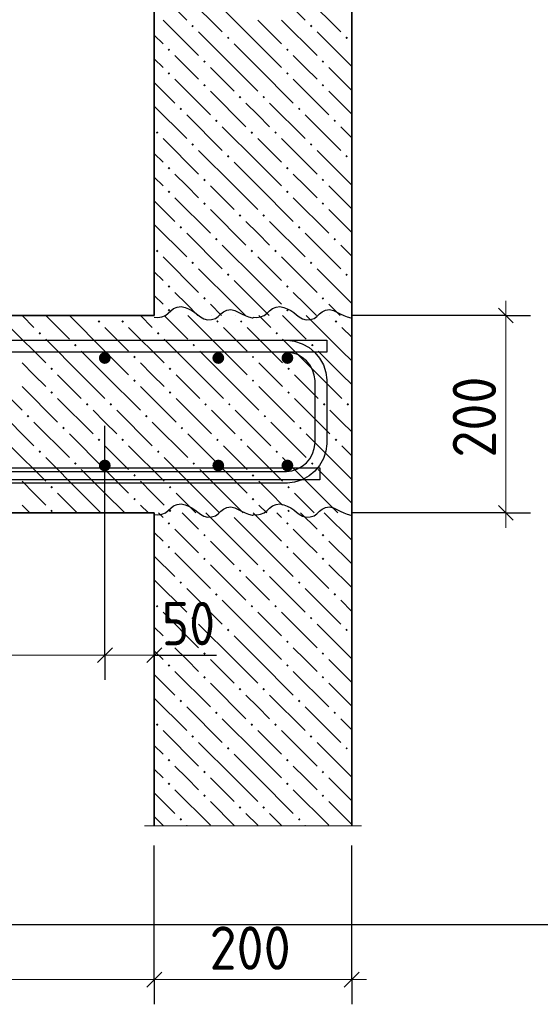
# Model space of a CAD drawing. Header units: millimetres. Extents: x 0 to 21000, y -5 to 14855.
# Tile 22 of 24: x 18202 to 19521, y 7208 to 9703. Entities that reach past the tile are written whole.
import ezdxf

# ---------------------------------------------------------------- set-up
doc = ezdxf.new("R2010")
doc.units = ezdxf.units.MM
for name, color, linetype, lineweight in [('Standard', 7, 'Continuous', 25), ('Обрамление П-обр. равн.', 7, 'Continuous', 25), ('Примечания', 7, 'Continuous', 13), ('Размерная линия_ общее', 7, 'Continuous', 13), ('Фоновоя арматура Х1', 7, 'Continuous', 25)]:
    doc.layers.add(name, color=color, linetype=linetype, lineweight=lineweight)
doc.layers.add('ЖБ Лестница', color=7, linetype='Continuous', lineweight=25, true_color=0xe0e0ff)
doc.layers.add('ЖБ Стена верхний уровень', color=7, linetype='Continuous', lineweight=25, true_color=0x006e00)
doc.layers.add('Размерная выноска', color=7, linetype='Continuous')
doc.styles.add('ISOCPEUR', font='txt')

msp = doc.modelspace()

# ---------------------------------------------------------------- hatches: boundary and pattern name
at = {"linetype": 'Continuous', "lineweight": 25, "transparency": 33554687}
for points in [[(18720, 8845.9), (18718.9, 8851.7), (18715.6, 8856.5), (18710.8, 8859.8), (18705, 8860.9), (18699.3, 8859.8), (18694.4, 8856.5), (18691.2, 8851.7), (18690, 8845.9), (18691.2, 8840.2), (18694.4, 8835.3), (18699.3, 8832.1), (18705, 8830.9), (18710.8, 8832.1), (18715.6, 8835.3), (18718.9, 8840.2)], [(18895, 8845.9), (18893.9, 8851.7), (18890.6, 8856.5), (18885.8, 8859.8), (18880, 8860.9), (18874.3, 8859.8), (18869.4, 8856.5), (18866.2, 8851.7), (18865, 8845.9), (18866.2, 8840.2), (18869.4, 8835.3), (18874.3, 8832.1), (18880, 8830.9), (18885.8, 8832.1), (18890.6, 8835.3), (18893.9, 8840.2)], [(18720, 8573.4), (18718.9, 8579.2), (18715.6, 8584), (18710.8, 8587.3), (18705, 8588.4), (18699.3, 8587.3), (18694.4, 8584), (18691.2, 8579.2), (18690, 8573.4), (18691.2, 8567.7), (18694.4, 8562.8), (18699.3, 8559.6), (18705, 8558.4), (18710.8, 8559.6), (18715.6, 8562.8), (18718.9, 8567.7)], [(18895, 8573.4), (18893.9, 8579.2), (18890.6, 8584), (18885.8, 8587.3), (18880, 8588.4), (18874.3, 8587.3), (18869.4, 8584), (18866.2, 8579.2), (18865, 8573.4), (18866.2, 8567.7), (18869.4, 8562.8), (18874.3, 8559.6), (18880, 8558.4), (18885.8, 8559.6), (18890.6, 8562.8), (18893.9, 8567.7)]]:
    msp.add_hatch(color=7, dxfattribs=at).paths.add_polyline_path(points)
at = {"layer": 'ЖБ Лестница', "linetype": 'Continuous', "lineweight": 18, "transparency": 33554687}
for points in [[(18399.7, 8938.4), (18402.9, 8941.7), (18406.2, 8938.4), (18402.9, 8935.2)], [(18459.7, 8938.4), (18462.9, 8941.7), (18466.2, 8938.4), (18462.9, 8935.2)], [(18699.7, 8938.4), (18702.9, 8941.7), (18706.2, 8938.4), (18702.9, 8935.2)], [(18759.7, 8938.4), (18762.9, 8941.7), (18766.2, 8938.4), (18762.9, 8935.2)], [(18999.7, 8938.4), (19002.9, 8941.7), (19006.2, 8938.4), (19002.9, 8935.2)], [(18249.7, 8908.4), (18252.9, 8911.7), (18256.2, 8908.4), (18252.9, 8905.2)], [(18549.7, 8908.4), (18552.9, 8911.7), (18556.2, 8908.4), (18552.9, 8905.2)], [(18849.7, 8908.4), (18852.9, 8911.7), (18856.2, 8908.4), (18852.9, 8905.2)], [(18339.7, 8878.4), (18342.9, 8881.7), (18346.2, 8878.4), (18342.9, 8875.2)], [(18639.7, 8878.4), (18642.9, 8881.7), (18646.2, 8878.4), (18642.9, 8875.2)], [(18939.7, 8878.4), (18942.9, 8881.7), (18946.2, 8878.4), (18942.9, 8875.2)], [(18489.7, 8848.4), (18492.9, 8851.7), (18496.2, 8848.4), (18492.9, 8845.2)], [(18789.7, 8848.4), (18792.9, 8851.7), (18796.2, 8848.4), (18792.9, 8845.2)], [(18279.7, 8818.4), (18282.9, 8821.7), (18286.2, 8818.4), (18282.9, 8815.2)], [(18579.7, 8818.4), (18582.9, 8821.7), (18586.2, 8818.4), (18582.9, 8815.2)], [(18879.7, 8818.4), (18882.9, 8821.7), (18886.2, 8818.4), (18882.9, 8815.2)], [(18489.7, 8788.4), (18492.9, 8791.7), (18496.2, 8788.4), (18492.9, 8785.2)], [(18789.7, 8788.4), (18792.9, 8791.7), (18796.2, 8788.4), (18792.9, 8785.2)], [(18279.7, 8758.4), (18282.9, 8761.7), (18286.2, 8758.4), (18282.9, 8755.2)], [(18579.7, 8758.4), (18582.9, 8761.7), (18586.2, 8758.4), (18582.9, 8755.2)], [(18879.7, 8758.4), (18882.9, 8761.7), (18886.2, 8758.4), (18882.9, 8755.2)], [(18369.7, 8728.4), (18372.9, 8731.7), (18376.2, 8728.4), (18372.9, 8725.2)], [(18429.7, 8728.4), (18432.9, 8731.7), (18436.2, 8728.4), (18432.9, 8725.2)], [(18669.7, 8728.4), (18672.9, 8731.7), (18676.2, 8728.4), (18672.9, 8725.2)], [(18729.7, 8728.4), (18732.9, 8731.7), (18736.2, 8728.4), (18732.9, 8725.2)], [(18969.7, 8728.4), (18972.9, 8731.7), (18976.2, 8728.4), (18972.9, 8725.2)], [(19029.7, 8728.4), (19032.9, 8731.7), (19036.2, 8728.4), (19032.9, 8725.2)], [(18219.7, 8698.4), (18222.9, 8701.7), (18226.2, 8698.4), (18222.9, 8695.2)], [(18519.7, 8698.4), (18522.9, 8701.7), (18526.2, 8698.4), (18522.9, 8695.2)], [(18819.7, 8698.4), (18822.9, 8701.7), (18826.2, 8698.4), (18822.9, 8695.2)], [(18309.7, 8668.4), (18312.9, 8671.7), (18316.2, 8668.4), (18312.9, 8665.2)], [(18609.7, 8668.4), (18612.9, 8671.7), (18616.2, 8668.4), (18612.9, 8665.2)], [(18909.7, 8668.4), (18912.9, 8671.7), (18916.2, 8668.4), (18912.9, 8665.2)], [(18399.7, 8638.4), (18402.9, 8641.7), (18406.2, 8638.4), (18402.9, 8635.2)], [(18459.7, 8638.4), (18462.9, 8641.7), (18466.2, 8638.4), (18462.9, 8635.2)], [(18699.7, 8638.4), (18702.9, 8641.7), (18706.2, 8638.4), (18702.9, 8635.2)], [(18759.7, 8638.4), (18762.9, 8641.7), (18766.2, 8638.4), (18762.9, 8635.2)], [(18999.7, 8638.4), (19002.9, 8641.7), (19006.2, 8638.4), (19002.9, 8635.2)], [(18249.7, 8608.4), (18252.9, 8611.7), (18256.2, 8608.4), (18252.9, 8605.2)], [(18549.7, 8608.4), (18552.9, 8611.7), (18556.2, 8608.4), (18552.9, 8605.2)], [(18849.7, 8608.4), (18852.9, 8611.7), (18856.2, 8608.4), (18852.9, 8605.2)], [(18339.7, 8578.4), (18342.9, 8581.7), (18346.2, 8578.4), (18342.9, 8575.2)], [(18639.7, 8578.4), (18642.9, 8581.7), (18646.2, 8578.4), (18642.9, 8575.2)], [(18939.7, 8578.4), (18942.9, 8581.7), (18946.2, 8578.4), (18942.9, 8575.2)], [(18489.7, 8548.4), (18492.9, 8551.7), (18496.2, 8548.4), (18492.9, 8545.2)], [(18789.7, 8548.4), (18792.9, 8551.7), (18796.2, 8548.4), (18792.9, 8545.2)], [(18279.7, 8518.4), (18282.9, 8521.7), (18286.2, 8518.4), (18282.9, 8515.2)], [(18579.7, 8518.4), (18582.9, 8521.7), (18586.2, 8518.4), (18582.9, 8515.2)], [(18879.7, 8518.4), (18882.9, 8521.7), (18886.2, 8518.4), (18882.9, 8515.2)], [(18489.7, 8488.4), (18492.9, 8491.7), (18496.2, 8488.4), (18492.9, 8485.2)], [(18789.7, 8488.4), (18792.9, 8491.7), (18796.2, 8488.4), (18792.9, 8485.2)], [(18279.7, 8458.4), (18282.9, 8461.7), (18286.2, 8458.4), (18282.9, 8455.2)], [(18579.7, 8458.4), (18582.9, 8461.7), (18586.2, 8458.4), (18582.9, 8455.2)], [(18879.7, 8458.4), (18882.9, 8461.7), (18886.2, 8458.4), (18882.9, 8455.2)]]:
    msp.add_hatch(color=7, dxfattribs=at).paths.add_polyline_path(points, flags=16)
at = {"layer": 'ЖБ Стена верхний уровень', "linetype": 'Continuous', "lineweight": 18, "transparency": 33554687}
for points in [[(18636.8, 9686.9), (18640, 9690.2), (18643.3, 9686.9), (18640, 9683.7)], [(18936.8, 9686.9), (18940, 9690.2), (18943.3, 9686.9), (18940, 9683.7)], [(18726.8, 9656.9), (18730, 9660.2), (18733.3, 9656.9), (18730, 9653.7)], [(19026.8, 9656.9), (19030, 9660.2), (19033.3, 9656.9), (19030, 9653.7)], [(18576.8, 9626.9), (18580, 9630.2), (18583.3, 9626.9), (18580, 9623.7)], [(18876.8, 9626.9), (18880, 9630.2), (18883.3, 9626.9), (18880, 9623.7)], [(18666.8, 9596.9), (18670, 9600.2), (18673.3, 9596.9), (18670, 9593.7)], [(18966.8, 9596.9), (18970, 9600.2), (18973.3, 9596.9), (18970, 9593.7)], [(18576.8, 9566.9), (18580, 9570.2), (18583.3, 9566.9), (18580, 9563.7)], [(18876.8, 9566.9), (18880, 9570.2), (18883.3, 9566.9), (18880, 9563.7)], [(18666.8, 9536.9), (18670, 9540.2), (18673.3, 9536.9), (18670, 9533.7)], [(18966.8, 9536.9), (18970, 9540.2), (18973.3, 9536.9), (18970, 9533.7)], [(18756.8, 9506.9), (18760, 9510.2), (18763.3, 9506.9), (18760, 9503.7)], [(18816.8, 9506.9), (18820, 9510.2), (18823.3, 9506.9), (18820, 9503.7)], [(18606.8, 9476.9), (18610, 9480.2), (18613.3, 9476.9), (18610, 9473.7)], [(18906.8, 9476.9), (18910, 9480.2), (18913.3, 9476.9), (18910, 9473.7)], [(18696.8, 9446.9), (18700, 9450.2), (18703.3, 9446.9), (18700, 9443.7)], [(18996.8, 9446.9), (19000, 9450.2), (19003.3, 9446.9), (19000, 9443.7)], [(18546.8, 9416.9), (18550, 9420.2), (18553.3, 9416.9), (18550, 9413.7)], [(18786.8, 9416.9), (18790, 9420.2), (18793.3, 9416.9), (18790, 9413.7)], [(18846.8, 9416.9), (18850, 9420.2), (18853.3, 9416.9), (18850, 9413.7)], [(18636.8, 9386.9), (18640, 9390.2), (18643.3, 9386.9), (18640, 9383.7)], [(18936.8, 9386.9), (18940, 9390.2), (18943.3, 9386.9), (18940, 9383.7)], [(18726.8, 9356.9), (18730, 9360.2), (18733.3, 9356.9), (18730, 9353.7)], [(19026.8, 9356.9), (19030, 9360.2), (19033.3, 9356.9), (19030, 9353.7)], [(18576.8, 9326.9), (18580, 9330.2), (18583.3, 9326.9), (18580, 9323.7)], [(18876.8, 9326.9), (18880, 9330.2), (18883.3, 9326.9), (18880, 9323.7)], [(18666.8, 9296.9), (18670, 9300.2), (18673.3, 9296.9), (18670, 9293.7)], [(18966.8, 9296.9), (18970, 9300.2), (18973.3, 9296.9), (18970, 9293.7)], [(18576.8, 9266.9), (18580, 9270.2), (18583.3, 9266.9), (18580, 9263.7)], [(18876.8, 9266.9), (18880, 9270.2), (18883.3, 9266.9), (18880, 9263.7)], [(18666.8, 9236.9), (18670, 9240.2), (18673.3, 9236.9), (18670, 9233.7)], [(18966.8, 9236.9), (18970, 9240.2), (18973.3, 9236.9), (18970, 9233.7)], [(18756.8, 9206.9), (18760, 9210.2), (18763.3, 9206.9), (18760, 9203.7)], [(18816.8, 9206.9), (18820, 9210.2), (18823.3, 9206.9), (18820, 9203.7)], [(18606.8, 9176.9), (18610, 9180.2), (18613.3, 9176.9), (18610, 9173.7)], [(18906.8, 9176.9), (18910, 9180.2), (18913.3, 9176.9), (18910, 9173.7)], [(18696.8, 9146.9), (18700, 9150.2), (18703.3, 9146.9), (18700, 9143.7)], [(18996.8, 9146.9), (19000, 9150.2), (19003.3, 9146.9), (19000, 9143.7)], [(18546.8, 9116.9), (18550, 9120.2), (18553.3, 9116.9), (18550, 9113.7)], [(18786.8, 9116.9), (18790, 9120.2), (18793.3, 9116.9), (18790, 9113.7)], [(18846.8, 9116.9), (18850, 9120.2), (18853.3, 9116.9), (18850, 9113.7)], [(18636.8, 9086.9), (18640, 9090.2), (18643.3, 9086.9), (18640, 9083.7)], [(18936.8, 9086.9), (18940, 9090.2), (18943.3, 9086.9), (18940, 9083.7)], [(18726.8, 9056.9), (18730, 9060.2), (18733.3, 9056.9), (18730, 9053.7)], [(19026.8, 9056.9), (19030, 9060.2), (19033.3, 9056.9), (19030, 9053.7)], [(18576.8, 9026.9), (18580, 9030.2), (18583.3, 9026.9), (18580, 9023.7)], [(18876.8, 9026.9), (18880, 9030.2), (18883.3, 9026.9), (18880, 9023.7)], [(18666.8, 8996.9), (18670, 9000.2), (18673.3, 8996.9), (18670, 8993.7)], [(18966.8, 8996.9), (18970, 9000.2), (18973.3, 8996.9), (18970, 8993.7)], [(18576.8, 8966.9), (18580, 8970.2), (18583.3, 8966.9), (18580, 8963.7)], [(18876.8, 8966.9), (18880, 8970.2), (18883.3, 8966.9), (18880, 8963.7)], [(18576.8, 8426.9), (18580, 8430.2), (18583.3, 8426.9), (18580, 8423.7)], [(18876.8, 8426.9), (18880, 8430.2), (18883.3, 8426.9), (18880, 8423.7)], [(18666.8, 8396.9), (18670, 8400.2), (18673.3, 8396.9), (18670, 8393.7)], [(18966.8, 8396.9), (18970, 8400.2), (18973.3, 8396.9), (18970, 8393.7)], [(18576.8, 8366.9), (18580, 8370.2), (18583.3, 8366.9), (18580, 8363.7)], [(18876.8, 8366.9), (18880, 8370.2), (18883.3, 8366.9), (18880, 8363.7)], [(18666.8, 8336.9), (18670, 8340.2), (18673.3, 8336.9), (18670, 8333.7)], [(18966.8, 8336.9), (18970, 8340.2), (18973.3, 8336.9), (18970, 8333.7)], [(18756.8, 8306.9), (18760, 8310.2), (18763.3, 8306.9), (18760, 8303.7)], [(18816.8, 8306.9), (18820, 8310.2), (18823.3, 8306.9), (18820, 8303.7)], [(18606.8, 8276.9), (18610, 8280.2), (18613.3, 8276.9), (18610, 8273.7)], [(18906.8, 8276.9), (18910, 8280.2), (18913.3, 8276.9), (18910, 8273.7)], [(18696.8, 8246.9), (18700, 8250.2), (18703.3, 8246.9), (18700, 8243.7)], [(18996.8, 8246.9), (19000, 8250.2), (19003.3, 8246.9), (19000, 8243.7)], [(18546.8, 8216.9), (18550, 8220.2), (18553.3, 8216.9), (18550, 8213.7)], [(18786.8, 8216.9), (18790, 8220.2), (18793.3, 8216.9), (18790, 8213.7)], [(18846.8, 8216.9), (18850, 8220.2), (18853.3, 8216.9), (18850, 8213.7)], [(18636.8, 8186.9), (18640, 8190.2), (18643.3, 8186.9), (18640, 8183.7)], [(18936.8, 8186.9), (18940, 8190.2), (18943.3, 8186.9), (18940, 8183.7)], [(18726.8, 8156.9), (18730, 8160.2), (18733.3, 8156.9), (18730, 8153.7)], [(19026.8, 8156.9), (19030, 8160.2), (19033.3, 8156.9), (19030, 8153.7)], [(18576.8, 8126.9), (18580, 8130.2), (18583.3, 8126.9), (18580, 8123.7)], [(18876.8, 8126.9), (18880, 8130.2), (18883.3, 8126.9), (18880, 8123.7)], [(18666.8, 8096.9), (18670, 8100.2), (18673.3, 8096.9), (18670, 8093.7)], [(18966.8, 8096.9), (18970, 8100.2), (18973.3, 8096.9), (18970, 8093.7)], [(18576.8, 8066.9), (18580, 8070.2), (18583.3, 8066.9), (18580, 8063.7)], [(18876.8, 8066.9), (18880, 8070.2), (18883.3, 8066.9), (18880, 8063.7)], [(18666.8, 8036.9), (18670, 8040.2), (18673.3, 8036.9), (18670, 8033.7)], [(18966.8, 8036.9), (18970, 8040.2), (18973.3, 8036.9), (18970, 8033.7)], [(18756.8, 8006.9), (18760, 8010.2), (18763.3, 8006.9), (18760, 8003.7)], [(18816.8, 8006.9), (18820, 8010.2), (18823.3, 8006.9), (18820, 8003.7)], [(18606.8, 7976.9), (18610, 7980.2), (18613.3, 7976.9), (18610, 7973.7)], [(18906.8, 7976.9), (18910, 7980.2), (18913.3, 7976.9), (18910, 7973.7)], [(18696.8, 7946.9), (18700, 7950.2), (18703.3, 7946.9), (18700, 7943.7)], [(18996.8, 7946.9), (19000, 7950.2), (19003.3, 7946.9), (19000, 7943.7)], [(18546.8, 7916.9), (18550, 7920.2), (18553.3, 7916.9), (18550, 7913.7)], [(18786.8, 7916.9), (18790, 7920.2), (18793.3, 7916.9), (18790, 7913.7)], [(18846.8, 7916.9), (18850, 7920.2), (18853.3, 7916.9), (18850, 7913.7)], [(18636.8, 7886.9), (18640, 7890.2), (18643.3, 7886.9), (18640, 7883.7)], [(18936.8, 7886.9), (18940, 7890.2), (18943.3, 7886.9), (18940, 7883.7)], [(18726.8, 7856.9), (18730, 7860.2), (18733.3, 7856.9), (18730, 7853.7)], [(19026.8, 7856.9), (19030, 7860.2), (19033.3, 7856.9), (19030, 7853.7)], [(18576.8, 7826.9), (18580, 7830.2), (18583.3, 7826.9), (18580, 7823.7)], [(18876.8, 7826.9), (18880, 7830.2), (18883.3, 7826.9), (18880, 7823.7)], [(18666.8, 7796.9), (18670, 7800.2), (18673.3, 7796.9), (18670, 7793.7)], [(18966.8, 7796.9), (18970, 7800.2), (18973.3, 7796.9), (18970, 7793.7)], [(18576.8, 7766.9), (18580, 7770.2), (18583.3, 7766.9), (18580, 7763.7)], [(18876.8, 7766.9), (18880, 7770.2), (18883.3, 7766.9), (18880, 7763.7)], [(18666.8, 7736.9), (18670, 7740.2), (18673.3, 7736.9), (18670, 7733.7)], [(18966.8, 7736.9), (18970, 7740.2), (18973.3, 7736.9), (18970, 7733.7)], [(18756.8, 7706.9), (18760, 7710.2), (18763.3, 7706.9), (18760, 7703.7)], [(18816.8, 7706.9), (18820, 7710.2), (18823.3, 7706.9), (18820, 7703.7)], [(18606.8, 7676.9), (18610, 7680.2), (18613.3, 7676.9), (18610, 7673.7)], [(18906.8, 7676.9), (18910, 7680.2), (18913.3, 7676.9), (18910, 7673.7)]]:
    msp.add_hatch(color=7, dxfattribs=at).paths.add_polyline_path(points, flags=16)
at = {"layer": 'Фоновоя арматура Х1', "linetype": 'Continuous', "lineweight": 35, "transparency": 33554687}
for points in [[(18432.5, 8845.9), (18431.4, 8851.7), (18428.1, 8856.5), (18423.2, 8859.8), (18417.5, 8860.9), (18411.8, 8859.8), (18406.9, 8856.5), (18403.6, 8851.7), (18402.5, 8845.9), (18403.6, 8840.2), (18406.9, 8835.3), (18411.8, 8832.1), (18417.5, 8830.9), (18423.2, 8832.1), (18428.1, 8835.3), (18431.4, 8840.2)], [(18432.5, 8573.4), (18431.4, 8579.2), (18428.1, 8584), (18423.2, 8587.3), (18417.5, 8588.4), (18411.8, 8587.3), (18406.9, 8584), (18403.6, 8579.2), (18402.5, 8573.4), (18403.6, 8567.7), (18406.9, 8562.8), (18411.8, 8559.6), (18417.5, 8558.4), (18423.2, 8559.6), (18428.1, 8562.8), (18431.4, 8567.7)]]:
    msp.add_hatch(color=7, dxfattribs=at).paths.add_polyline_path(points)

# ---------------------------------------------------------------- linework, layer by layer
at = {"color": 7, "linetype": 'Continuous', "lineweight": 25, "transparency": 33554687}
for points in [[(5024, 13014.5), (13903.1, 8574.9), (13906.9, 8573.2), (13910.8, 8571.7), (13914.7, 8570.4), (13918.6, 8569.4), (13922.6, 8568.6), (13926.7, 8568), (13930.8, 8567.6), (13935, 8567.4), (18962.1, 8567.4), (18962.1, 8537.4)], [(18962.1, 8537.4), (13934.4, 8537.4), (13928.8, 8537.6), (13923, 8538.2), (13917.3, 8539), (13911.7, 8540.2), (13906.2, 8541.7), (13900.7, 8543.4), (13895.3, 8545.5), (13890.2, 8547.8), (5011.2, 12987.4)]]:
    msp.add_lwpolyline(points, dxfattribs=at)
at = {"layer": 'Standard', "color": 254, "linetype": 'Continuous', "lineweight": 25, "true_color": 0xc4c4ff, "transparency": 33554687}
msp.add_lwpolyline([(1561.4, 7410.9), (20514.7, 7410.9), (20514.7, 13946.1), (1561.4, 13946.1), (1561.4, 7410.9)], dxfattribs=at)
at = {"layer": 'ЖБ Лестница', "color": 7, "linetype": 'Continuous', "lineweight": 35, "transparency": 33554687}
for p, q in [((18542.9, 8953.4), (13917.9, 8953.4)), ((19042.9, 8453.4), (19042.9, 8953.4)), ((13917.9, 8453.4), (18542.9, 8453.4))]:
    msp.add_line(p, q, dxfattribs=at)
at = {"layer": 'ЖБ Лестница', "color": 9, "linetype": 'Continuous', "lineweight": 18, "true_color": 0xc7c7c7, "transparency": 33554687}
for p, q in [((18207.9, 8953.4), (18237.9, 8923.4)), ((18267.9, 8953.4), (18327.9, 8893.4)), ((18417.9, 8863.4), (18327.9, 8953.4)), ((18387.9, 8953.4), (18387.9, 8953.4)), ((18447.9, 8953.4), (18447.9, 8953.4)), ((18507.9, 8953.4), (18537.9, 8923.4)), ((18567.9, 8953.4), (18627.9, 8893.4)), ((18717.9, 8863.4), (18627.9, 8953.4)), ((18687.9, 8953.4), (18687.9, 8953.4)), ((18747.9, 8953.4), (18747.9, 8953.4)), ((18807.9, 8953.4), (18837.9, 8923.4)), ((18867.9, 8953.4), (18927.9, 8893.4)), ((19017.9, 8863.4), (18927.9, 8953.4)), ((18987.9, 8953.4), (18987.9, 8953.4)), ((18177.9, 8923.4), (18267.9, 8833.4)), ((18417.9, 8923.4), (18477.9, 8863.4)), ((18477.9, 8923.4), (18567.9, 8833.4)), ((18717.9, 8923.4), (18777.9, 8863.4)), ((18777.9, 8923.4), (18867.9, 8833.4)), ((19017.9, 8923.4), (19042.9, 8898.4)), ((18357.9, 8803.4), (18267.9, 8893.4)), ((18657.9, 8803.4), (18567.9, 8893.4)), ((18957.9, 8803.4), (18867.9, 8893.4)), ((18357.9, 8863.4), (18417.9, 8803.4)), ((18417.9, 8863.4), (18477.9, 8803.4)), ((18657.9, 8863.4), (18717.9, 8803.4)), ((18717.9, 8863.4), (18777.9, 8803.4)), ((18957.9, 8863.4), (19017.9, 8803.4)), ((19017.9, 8863.4), (19042.9, 8838.4)), ((18237.9, 8803.4), (18207.9, 8833.4)), ((18537.9, 8803.4), (18507.9, 8833.4)), ((18837.9, 8803.4), (18807.9, 8833.4)), ((18117.9, 8803.4), (18207.9, 8713.4)), ((18267.9, 8773.4), (18237.9, 8803.4)), ((18297.9, 8803.4), (18357.9, 8743.4)), ((18357.9, 8803.4), (18417.9, 8743.4)), ((18417.9, 8803.4), (18507.9, 8713.4)), ((18567.9, 8773.4), (18537.9, 8803.4)), ((18597.9, 8803.4), (18657.9, 8743.4)), ((18657.9, 8803.4), (18717.9, 8743.4)), ((18717.9, 8803.4), (18807.9, 8713.4)), ((18867.9, 8773.4), (18837.9, 8803.4)), ((18897.9, 8803.4), (18957.9, 8743.4)), ((18957.9, 8803.4), (19017.9, 8743.4)), ((19017.9, 8803.4), (19042.9, 8778.4)), ((18207.9, 8773.4), (18297.9, 8683.4)), ((18507.9, 8773.4), (18597.9, 8683.4)), ((18807.9, 8773.4), (18897.9, 8683.4)), ((18297.9, 8743.4), (18387.9, 8653.4)), ((18597.9, 8743.4), (18687.9, 8653.4)), ((18897.9, 8743.4), (18987.9, 8653.4)), ((18147.9, 8713.4), (18237.9, 8623.4)), ((18417.9, 8683.4), (18387.9, 8713.4)), ((18447.9, 8713.4), (18537.9, 8623.4)), ((18717.9, 8683.4), (18687.9, 8713.4)), ((18747.9, 8713.4), (18837.9, 8623.4)), ((19017.9, 8683.4), (18987.9, 8713.4)), ((18237.9, 8683.4), (18327.9, 8593.4)), ((18447.9, 8653.4), (18417.9, 8683.4)), ((18537.9, 8683.4), (18627.9, 8593.4)), ((18747.9, 8653.4), (18717.9, 8683.4)), ((18837.9, 8683.4), (18927.9, 8593.4)), ((19042.9, 8658.4), (19017.9, 8683.4)), ((18417.9, 8563.4), (18327.9, 8653.4)), ((18717.9, 8563.4), (18627.9, 8653.4)), ((19017.9, 8563.4), (18927.9, 8653.4)), ((18177.9, 8623.4), (18267.9, 8533.4)), ((18417.9, 8623.4), (18477.9, 8563.4)), ((18477.9, 8623.4), (18567.9, 8533.4)), ((18717.9, 8623.4), (18777.9, 8563.4)), ((18777.9, 8623.4), (18867.9, 8533.4)), ((19017.9, 8623.4), (19042.9, 8598.4)), ((18357.9, 8503.4), (18267.9, 8593.4)), ((18657.9, 8503.4), (18567.9, 8593.4)), ((18957.9, 8503.4), (18867.9, 8593.4)), ((18357.9, 8563.4), (18417.9, 8503.4)), ((18417.9, 8563.4), (18477.9, 8503.4)), ((18657.9, 8563.4), (18717.9, 8503.4)), ((18717.9, 8563.4), (18777.9, 8503.4)), ((18957.9, 8563.4), (19017.9, 8503.4)), ((19017.9, 8563.4), (19042.9, 8538.4)), ((18237.9, 8503.4), (18207.9, 8533.4)), ((18537.9, 8503.4), (18507.9, 8533.4)), ((18837.9, 8503.4), (18807.9, 8533.4)), ((18267.9, 8473.4), (18237.9, 8503.4)), ((18297.9, 8503.4), (18347.9, 8453.4)), ((18357.9, 8503.4), (18407.9, 8453.4)), ((18417.9, 8503.4), (18467.9, 8453.4)), ((18567.9, 8473.4), (18537.9, 8503.4)), ((18597.9, 8503.4), (18647.9, 8453.4)), ((18657.9, 8503.4), (18707.9, 8453.4)), ((18717.9, 8503.4), (18767.9, 8453.4)), ((18867.9, 8473.4), (18837.9, 8503.4)), ((18897.9, 8503.4), (18947.9, 8453.4)), ((18957.9, 8503.4), (19007.9, 8453.4)), ((19017.9, 8503.4), (19042.9, 8478.4)), ((18207.9, 8473.4), (18227.9, 8453.4)), ((18507.9, 8473.4), (18527.9, 8453.4)), ((18807.9, 8473.4), (18827.9, 8453.4))]:
    msp.add_line(p, q, dxfattribs=at)
at = {"layer": 'ЖБ Стена верхний уровень', "color": 7, "linetype": 'Continuous', "lineweight": 35, "transparency": 33554687}
for p, q in [((18542.9, 13696.1), (18542.9, 8953.4)), ((19042.9, 8953.4), (19042.9, 13696.1)), ((18542.9, 8453.4), (18542.9, 7660.9)), ((19042.9, 7660.9), (19042.9, 8453.4))]:
    msp.add_line(p, q, dxfattribs=at)
at = {"layer": 'ЖБ Стена верхний уровень', "color": 251, "linetype": 'Continuous', "lineweight": 18, "true_color": 0x575757, "transparency": 33554687}
for p, q in [((18542.9, 9784), (18625, 9701.9)), ((18835, 9791.9), (18925, 9701.9)), ((18625, 9761.9), (18715, 9671.9)), ((18925, 9761.9), (19015, 9671.9)), ((18805, 9641.9), (18715, 9731.9)), ((18565, 9701.9), (18655, 9611.9)), ((18805, 9701.9), (18865, 9641.9)), ((18865, 9701.9), (18955, 9611.9)), ((18542.9, 9664), (18565, 9641.9)), ((18745, 9581.9), (18655, 9671.9)), ((19042.9, 9584), (18955, 9671.9)), ((18745, 9641.9), (18805, 9581.9)), ((18805, 9641.9), (18865, 9581.9)), ((18625, 9581.9), (18595, 9611.9)), ((18925, 9581.9), (18895, 9611.9)), ((18542.9, 9604), (18565, 9581.9)), ((18655, 9551.9), (18625, 9581.9)), ((18685, 9581.9), (18745, 9521.9)), ((18745, 9581.9), (18805, 9521.9)), ((18805, 9581.9), (18895, 9491.9)), ((18955, 9551.9), (18925, 9581.9)), ((18985, 9581.9), (19042.9, 9524)), ((18542.9, 9544), (18595, 9491.9)), ((18595, 9551.9), (18685, 9461.9)), ((18895, 9551.9), (18985, 9461.9)), ((18685, 9521.9), (18775, 9431.9)), ((18985, 9521.9), (19042.9, 9464)), ((18542.9, 9484), (18625, 9401.9)), ((18805, 9461.9), (18775, 9491.9)), ((18835, 9491.9), (18925, 9401.9)), ((18625, 9461.9), (18715, 9371.9)), ((18835, 9431.9), (18805, 9461.9)), ((18925, 9461.9), (19015, 9371.9)), ((18805, 9341.9), (18715, 9431.9)), ((19042.9, 9404), (19015, 9431.9)), ((18565, 9401.9), (18655, 9311.9)), ((18805, 9401.9), (18865, 9341.9)), ((18865, 9401.9), (18955, 9311.9)), ((18542.9, 9364), (18565, 9341.9)), ((18745, 9281.9), (18655, 9371.9)), ((19042.9, 9284), (18955, 9371.9)), ((18745, 9341.9), (18805, 9281.9)), ((18805, 9341.9), (18865, 9281.9)), ((18625, 9281.9), (18595, 9311.9)), ((18925, 9281.9), (18895, 9311.9)), ((18542.9, 9304), (18565, 9281.9)), ((18655, 9251.9), (18625, 9281.9)), ((18685, 9281.9), (18745, 9221.9)), ((18745, 9281.9), (18805, 9221.9)), ((18805, 9281.9), (18895, 9191.9)), ((18955, 9251.9), (18925, 9281.9)), ((18985, 9281.9), (19042.9, 9224)), ((18542.9, 9244), (18595, 9191.9)), ((18595, 9251.9), (18685, 9161.9)), ((18895, 9251.9), (18985, 9161.9)), ((18685, 9221.9), (18775, 9131.9)), ((18985, 9221.9), (19042.9, 9164)), ((18542.9, 9184), (18625, 9101.9)), ((18805, 9161.9), (18775, 9191.9)), ((18835, 9191.9), (18925, 9101.9)), ((18625, 9161.9), (18715, 9071.9)), ((18835, 9131.9), (18805, 9161.9)), ((18925, 9161.9), (19015, 9071.9)), ((18805, 9041.9), (18715, 9131.9)), ((19042.9, 9104), (19015, 9131.9)), ((18565, 9101.9), (18655, 9011.9)), ((18805, 9101.9), (18865, 9041.9)), ((18865, 9101.9), (18955, 9011.9)), ((18542.9, 9064), (18565, 9041.9)), ((18745, 8981.9), (18655, 9071.9)), ((19042.9, 8984), (18955, 9071.9)), ((18745, 9041.9), (18805, 8981.9)), ((18805, 9041.9), (18865, 8981.9)), ((18625, 8981.9), (18595, 9011.9)), ((18925, 8981.9), (18895, 9011.9)), ((18542.9, 9004), (18565, 8981.9)), ((18653.5, 8953.4), (18625, 8981.9)), ((18685, 8981.9), (18713.5, 8953.4)), ((18745, 8981.9), (18773.5, 8953.4)), ((18805, 8981.9), (18833.5, 8953.4)), ((18953.5, 8953.4), (18925, 8981.9)), ((18985, 8981.9), (19013.5, 8953.4)), ((18553.5, 8453.4), (18565, 8441.9)), ((18613.5, 8453.4), (18655, 8411.9)), ((18745, 8381.9), (18673.5, 8453.4)), ((18745, 8441.9), (18805, 8381.9)), ((18805, 8441.9), (18793.5, 8453.4)), ((18805, 8441.9), (18865, 8381.9)), ((18853.5, 8453.4), (18865, 8441.9)), ((18913.5, 8453.4), (18955, 8411.9)), ((19042.9, 8384), (18973.5, 8453.4)), ((18625, 8381.9), (18595, 8411.9)), ((18925, 8381.9), (18895, 8411.9)), ((18542.9, 8404), (18565, 8381.9)), ((18655, 8351.9), (18625, 8381.9)), ((18685, 8381.9), (18745, 8321.9)), ((18745, 8381.9), (18805, 8321.9)), ((18805, 8381.9), (18895, 8291.9)), ((18955, 8351.9), (18925, 8381.9)), ((18985, 8381.9), (19042.9, 8324)), ((18542.9, 8344), (18595, 8291.9)), ((18595, 8351.9), (18685, 8261.9)), ((18895, 8351.9), (18985, 8261.9)), ((18685, 8321.9), (18775, 8231.9)), ((18985, 8321.9), (19042.9, 8264)), ((18542.9, 8284), (18625, 8201.9)), ((18805, 8261.9), (18775, 8291.9)), ((18835, 8291.9), (18925, 8201.9)), ((18625, 8261.9), (18715, 8171.9)), ((18835, 8231.9), (18805, 8261.9)), ((18925, 8261.9), (19015, 8171.9)), ((18805, 8141.9), (18715, 8231.9)), ((19042.9, 8204), (19015, 8231.9)), ((18565, 8201.9), (18655, 8111.9)), ((18805, 8201.9), (18865, 8141.9)), ((18865, 8201.9), (18955, 8111.9)), ((18542.9, 8164), (18565, 8141.9)), ((18745, 8081.9), (18655, 8171.9)), ((19042.9, 8084), (18955, 8171.9)), ((18745, 8141.9), (18805, 8081.9)), ((18805, 8141.9), (18865, 8081.9)), ((18625, 8081.9), (18595, 8111.9)), ((18925, 8081.9), (18895, 8111.9)), ((18542.9, 8104), (18565, 8081.9)), ((18655, 8051.9), (18625, 8081.9)), ((18685, 8081.9), (18745, 8021.9)), ((18745, 8081.9), (18805, 8021.9)), ((18805, 8081.9), (18895, 7991.9)), ((18955, 8051.9), (18925, 8081.9)), ((18985, 8081.9), (19042.9, 8024)), ((18542.9, 8044), (18595, 7991.9)), ((18595, 8051.9), (18685, 7961.9)), ((18895, 8051.9), (18985, 7961.9)), ((18685, 8021.9), (18775, 7931.9)), ((18985, 8021.9), (19042.9, 7964)), ((18542.9, 7984), (18625, 7901.9)), ((18805, 7961.9), (18775, 7991.9)), ((18835, 7991.9), (18925, 7901.9)), ((18625, 7961.9), (18715, 7871.9)), ((18835, 7931.9), (18805, 7961.9)), ((18925, 7961.9), (19015, 7871.9)), ((18805, 7841.9), (18715, 7931.9)), ((19042.9, 7904), (19015, 7931.9)), ((18565, 7901.9), (18655, 7811.9)), ((18805, 7901.9), (18865, 7841.9)), ((18865, 7901.9), (18955, 7811.9)), ((18542.9, 7864), (18565, 7841.9)), ((18745, 7781.9), (18655, 7871.9)), ((19042.9, 7784), (18955, 7871.9)), ((18745, 7841.9), (18805, 7781.9)), ((18805, 7841.9), (18865, 7781.9)), ((18625, 7781.9), (18595, 7811.9)), ((18925, 7781.9), (18895, 7811.9)), ((18542.9, 7804), (18565, 7781.9)), ((18655, 7751.9), (18625, 7781.9)), ((18685, 7781.9), (18745, 7721.9)), ((18745, 7781.9), (18805, 7721.9)), ((18805, 7781.9), (18895, 7691.9)), ((18955, 7751.9), (18925, 7781.9)), ((18985, 7781.9), (19042.9, 7724)), ((18542.9, 7744), (18595, 7691.9)), ((18595, 7751.9), (18685, 7661.9)), ((18895, 7751.9), (18985, 7661.9)), ((18685, 7721.9), (18746, 7660.9)), ((18985, 7721.9), (19042.9, 7664)), ((18542.9, 7684), (18566, 7660.9)), ((18805, 7661.9), (18775, 7691.9)), ((18835, 7691.9), (18866, 7660.9)), ((18625, 7661.9), (18626, 7660.9)), ((18806, 7660.9), (18805, 7661.9)), ((18925, 7661.9), (18926, 7660.9))]:
    msp.add_line(p, q, dxfattribs=at)
at = {"layer": 'Обрамление П-обр. равн.', "color": 38, "linetype": 'Continuous', "lineweight": 25, "true_color": 0x5f1e0f, "transparency": 33554687}
for points in [[(18980, 8860.9), (13287.3, 8860.9), (13281.7, 8861.2), (13275.9, 8861.7), (13270.2, 8862.6), (13264.6, 8863.7), (13259.1, 8865.2), (13253.6, 8867), (13248.3, 8869.1), (13243.1, 8871.4), (12134.7, 9425.6), (12148.1, 9452.4), (13256, 8898.5), (13259.8, 8896.8), (13263.7, 8895.3), (13267.6, 8894), (13271.5, 8893), (13275.5, 8892.1), (13279.6, 8891.5), (13283.7, 8891.1), (13287.9, 8890.9), (18980, 8890.9), (18980, 8860.9)], [(17453.6, 8890.9), (18880, 8890.9), (18898.3, 8888.4), (18917.3, 8882.1), (18934.8, 8872.3), (18949.3, 8860.2), (18961.3, 8845.8), (18971.2, 8828.3), (18977.5, 8809.2), (18980, 8790.9), (18980, 8628.5), (18977.5, 8610.2), (18971.2, 8591.1), (18961.3, 8573.6), (18949.3, 8559.2), (18934.8, 8547.1), (18917.3, 8537.3), (18898.3, 8531), (18880, 8528.4), (17453.6, 8528.4)], [(17453.6, 8558.4), (18877.9, 8558.4), (18891.4, 8560.3), (18905.2, 8564.9), (18917.8, 8571.9), (18928, 8580.5), (18936.5, 8590.7), (18943.6, 8603.3), (18948.1, 8617), (18950, 8630.6), (18950, 8788.8), (18948.1, 8802.4), (18943.6, 8816.1), (18936.5, 8828.7), (18928, 8838.9), (18917.8, 8847.5), (18905.2, 8854.5), (18891.4, 8859.1), (18877.9, 8860.9), (17453.6, 8860.9)]]:
    msp.add_lwpolyline(points, dxfattribs=at)
at = {"layer": 'Примечания', "color": 7, "linetype": 'Continuous', "lineweight": 25, "transparency": 33554687}
for p, q in [((19042.9, 8949.1), (19042.9, 8949.1)), ((19042.9, 8449.1), (19042.9, 8449.1))]:
    msp.add_line(p, q, dxfattribs=at)
for points in [[(18542.9, 8949.1), (18552.2, 8948.9), (18562.2, 8950.4), (18571.2, 8953.7), (18578.4, 8959.1), (18584.7, 8965.6), (18591.9, 8971.1), (18601.2, 8974.4), (18610.9, 8976.3), (18620.7, 8974.1), (18629.7, 8970.6), (18638.4, 8966.6), (18645.9, 8961.2), (18652.9, 8955.5), (18659.9, 8949.8), (18668.4, 8945.3), (18677.9, 8942.9), (18687.9, 8943.2), (18697.7, 8945.9), (18704.9, 8951.2), (18711.4, 8957.5), (18718.4, 8963.2), (18726.9, 8967.4), (18736.9, 8968.4), (18746.7, 8966), (18755.4, 8962.2), (18763.9, 8957.9), (18772.7, 8953.8), (18781.2, 8949.8), (18790.9, 8947.9), (18792.9, 8947.7)], [(18792.9, 8949.1), (18802.2, 8948.9), (18812.2, 8950.4), (18821.2, 8953.7), (18828.4, 8959.1), (18834.7, 8965.6), (18841.9, 8971.1), (18851.2, 8974.4), (18860.9, 8976.3), (18870.7, 8974.1), (18879.7, 8970.6), (18888.4, 8966.6), (18895.9, 8961.2), (18902.9, 8955.5), (18909.9, 8949.8), (18918.4, 8945.3), (18927.9, 8942.9), (18937.9, 8943.2), (18947.7, 8945.9), (18954.9, 8951.2), (18961.4, 8957.5), (18968.4, 8963.2), (18976.9, 8967.4), (18986.9, 8968.4), (18996.7, 8966), (19005.4, 8962.2), (19013.9, 8957.9), (19022.7, 8953.8), (19031.2, 8949.8), (19040.9, 8947.9), (19042.9, 8947.7)], [(18542.9, 8449.1), (18552.2, 8448.9), (18562.2, 8450.4), (18571.2, 8453.7), (18578.4, 8459.1), (18584.7, 8465.6), (18591.9, 8471.1), (18601.2, 8474.4), (18610.9, 8476.3), (18620.7, 8474.1), (18629.7, 8470.6), (18638.4, 8466.6), (18645.9, 8461.2), (18652.9, 8455.5), (18659.9, 8449.8), (18668.4, 8445.3), (18677.9, 8442.9), (18687.9, 8443.2), (18697.7, 8445.9), (18704.9, 8451.2), (18711.4, 8457.5), (18718.4, 8463.2), (18726.9, 8467.4), (18736.9, 8468.4), (18746.7, 8466), (18755.4, 8462.2), (18763.9, 8457.9), (18772.7, 8453.8), (18781.2, 8449.8), (18790.9, 8447.9), (18792.9, 8447.7)], [(18792.9, 8449.1), (18802.2, 8448.9), (18812.2, 8450.4), (18821.2, 8453.7), (18828.4, 8459.1), (18834.7, 8465.6), (18841.9, 8471.1), (18851.2, 8474.4), (18860.9, 8476.3), (18870.7, 8474.1), (18879.7, 8470.6), (18888.4, 8466.6), (18895.9, 8461.2), (18902.9, 8455.5), (18909.9, 8449.8), (18918.4, 8445.3), (18927.9, 8442.9), (18937.9, 8443.2), (18947.7, 8445.9), (18954.9, 8451.2), (18961.4, 8457.5), (18968.4, 8463.2), (18976.9, 8467.4), (18986.9, 8468.4), (18996.7, 8466), (19005.4, 8462.2), (19013.9, 8457.9), (19022.7, 8453.8), (19031.2, 8449.8), (19040.9, 8447.9), (19042.9, 8447.7)]]:
    msp.add_lwpolyline(points, dxfattribs=at)
at = {"layer": 'Размерная выноска', "color": 7, "linetype": 'Continuous', "lineweight": -3, "transparency": 33554687}
msp.add_line((18542.9, 8093), (18700.4, 8093), dxfattribs=at)
at = {"layer": 'Размерная выноска', "color": 7, "linetype": 'Continuous', "lineweight": 13, "transparency": 33554687}
msp.add_line((19067.9, 7660.9), (18517.9, 7660.9), dxfattribs=at)
at = {"layer": 'Размерная линия_ общее', "color": 253, "linetype": 'Continuous', "lineweight": -3, "true_color": 0xa0a0a0, "transparency": 33554687}
for p, q in [((18542.9, 13869.6), (18542.9, 9353.4)), ((19433.5, 8953.4), (19042.9, 8953.4)), ((19433.5, 8953.4), (19371, 8953.4)), ((19433.5, 8953.4), (19496, 8953.4)), ((19433.5, 8453.4), (19042.9, 8453.4)), ((19433.5, 8453.4), (19371, 8453.4)), ((19433.5, 8453.4), (19496, 8453.4)), ((18417.9, 8093), (18417.9, 8155.5)), ((18542.9, 8093), (18542.9, 8155.5)), ((18417.9, 8093), (18417.9, 8030.5)), ((18542.9, 8093), (18542.9, 8030.5)), ((19042.9, 7270.9), (19042.9, 7610.9)), ((18542.9, 7270.9), (18542.9, 7333.4)), ((19042.9, 7270.9), (19042.9, 7333.4)), ((18542.9, 7270.9), (18542.9, 7208.4)), ((19042.9, 7270.9), (19042.9, 7208.4))]:
    msp.add_line(p, q, dxfattribs=at)
at = {"layer": 'Размерная линия_ общее', "color": 7, "linetype": 'Continuous', "lineweight": 13, "transparency": 33554687}
for p, q in [((19433.5, 8953.4), (19433.5, 8990.9)), ((19433.5, 8453.4), (19433.5, 8953.4)), ((19433.5, 8453.4), (19433.5, 8415.9)), ((18417.9, 8093), (14417.5, 8093)), ((18542.9, 8093), (18417.9, 8093)), ((18542.9, 8093), (18580.4, 8093)), ((13917.9, 7270.9), (18542.9, 7270.9)), ((18542.9, 7270.9), (19042.9, 7270.9)), ((19042.9, 7270.9), (19080.4, 7270.9))]:
    msp.add_line(p, q, dxfattribs=at)
at = {"layer": 'Размерная линия_ общее', "color": 7, "linetype": 'Continuous', "lineweight": 25, "transparency": 33554687}
for p, q in [((19452.2, 8934.7), (19414.7, 8972.2)), ((19452.2, 8434.7), (19414.7, 8472.2)), ((18436.7, 8111.7), (18399.2, 8074.2)), ((18561.7, 8111.7), (18524.2, 8074.2)), ((18524.2, 7252.2), (18561.7, 7289.6)), ((19024.2, 7252.2), (19061.7, 7289.6))]:
    msp.add_line(p, q, dxfattribs=at)
at = {"layer": 'Размерная линия_ общее', "color": 253, "linetype": 'Continuous', "lineweight": -3, "true_color": 0xa0a0a0, "transparency": 33554687}
for points in [[(18417.9, 8093), (18417.9, 8101.5), (18417.9, 8101.5), (18417.9, 8101.6), (18417.9, 8101.6), (18417.9, 8147.8), (18417.9, 8147.8), (18417.9, 8674.1)], [(18542.9, 8093), (18542.9, 8101.5), (18542.9, 8101.5), (18542.9, 8101.5), (18542.9, 8101.5), (18542.9, 8102.3), (18542.9, 8102.3), (18542.9, 8295.9)], [(18542.9, 7270.9), (18542.9, 7279.4), (18542.9, 7279.4), (18542.9, 7610.9)]]:
    msp.add_lwpolyline(points, dxfattribs=at)

# ---------------------------------------------------------------- texts
at = {"layer": 'Размерная линия_ общее', "color": 7, "linetype": 'Continuous', "lineweight": 25, "transparency": 33554687, "insert": (19408.5, 8593.4), "char_height": 110, "width": 280.99, "attachment_point": 7, "rotation": 90, "style": 'ISOCPEUR'}
msp.add_mtext('\\W0.91;200', dxfattribs=at)
at = {"layer": 'Размерная линия_ общее', "color": 7, "linetype": 'Continuous', "lineweight": 25, "transparency": 33554687, "char_height": 110, "attachment_point": 7, "style": 'ISOCPEUR'}
for s, insert, width in [('\\W0.87;50', (18561.7, 8118), 201.966), ('\\W0.91;200', (18682.9, 7295.9), 280.994)]:
    msp.add_mtext(s, dxfattribs=dict(at, insert=insert, width=width))

doc.saveas('drawing.dxf')
